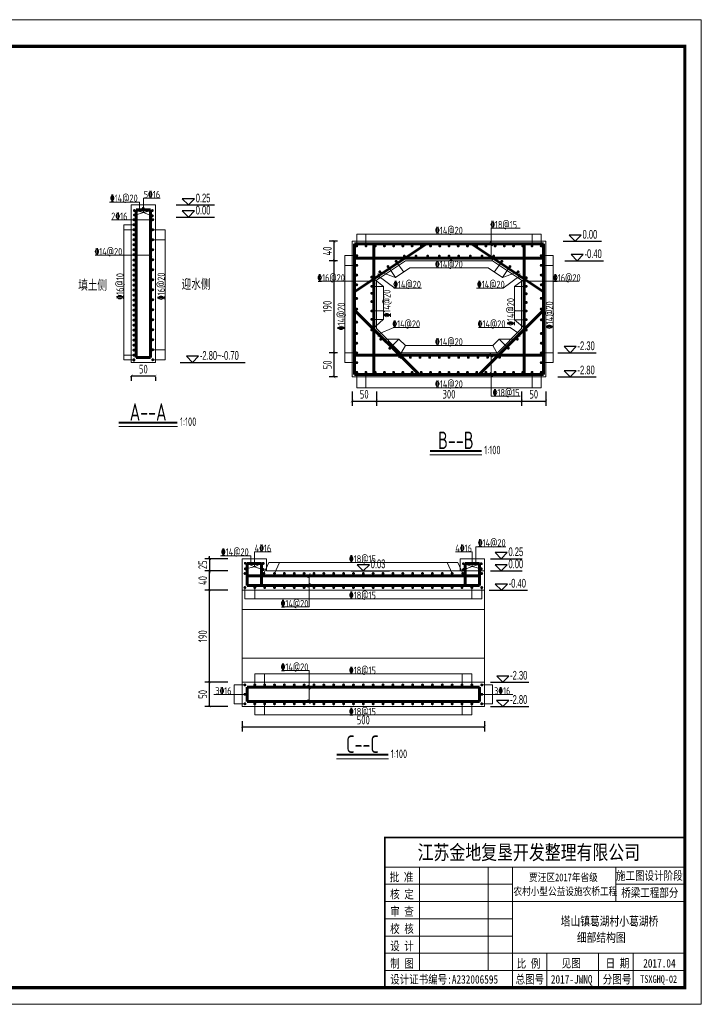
# Model space of a CAD drawing. Header units: inches. Extents: x 97745 to 142261, y 62673 to 100665.
# Tile 132 of 148: x 132234 to 133629, y 92806 to 94838. Entities that reach past the tile are written whole.
import ezdxf
from ezdxf.enums import TextEntityAlignment as Align

# ---------------------------------------------------------------- set-up
doc = ezdxf.new("R2010")
doc.units = ezdxf.units.IN
doc.header["$MEASUREMENT"] = 0
doc.layers.get('0').update_dxf_attribs({"lineweight": 15})
for name, color, linetype, lineweight in [('00、4细实线', 4, 'Continuous', 18), ('BM1', 7, 'Continuous', 15), ('文字', 7, 'Continuous', 20), ('标注', 3, 'Continuous', 18), ('细线', 7, 'Continuous', 25), ('钢筋', 1, 'Continuous', 60)]:
    doc.layers.add(name, color=color, linetype=linetype, lineweight=lineweight)
for name, color, linetype in [('1', 7, 'Continuous'), ('dim', 4, 'Continuous'), ('断面标高标注', 3, 'Continuous')]:
    doc.layers.add(name, color=color, linetype=linetype)
doc.styles.add('02、常用', font='tssdeng1.shx', dxfattribs={"width": 0.75, "bigfont": 'hztxt-01.shx'})
doc.styles.add('03、he-e', font='hztxt_e.shx', dxfattribs={"width": 0.65, "bigfont": 'hztxt.shx'})
doc.styles.add('HZTXT', font='tssdeng.shx', dxfattribs={"width": 0.75, "bigfont": 'hztxt.shx'})
doc.styles.add('三级钢', font='tssdeng.shx', dxfattribs={"width": 0.7, "height": 30, "bigfont": 'hztxt.shx'})
doc.styles.add('图框', font='SIMFANG.TTF', dxfattribs={"width": 0.8, "height": 4})
doc.dimstyles.new('3', dxfattribs={"dimtxt": 25, "dimasz": 12, "dimexe": 10, "dimexo": 30, "dimgap": 5, "dimtad": 1, "dimdec": 0, "dimzin": 0, "dimdsep": 46, "dimtxsty": 'HZTXT', "dimblk": 'ARCHTICK', "dimcen": 0, "dimclrt": 7, "dimazin": 2, "dimtfac": 1, "dimtdec": 0, "dimtix": 1, "dimtmove": 2, "dimatfit": 3, "dimfxl": 250, "dimtolj": 1, "dimtzin": 0, "dimarcsym": 0})

# ---------------------------------------------------------------- blocks, each defined once
blk = doc.blocks.new('_ArchTick')
at = {"color": 0, "linetype": 'ByBlock', "const_width": 0.15}
blk.add_lwpolyline([(-0.5, -0.5), (0.5, 0.5)], dxfattribs=at)
blk = doc.blocks.new('*D1198')
at = {"color": 0, "lineweight": -2}
for p, q in [((132464.2, 94102.7), (132514.2, 94102.7)), ((132464.2, 94100.6), (132464.2, 94092.7)), ((132514.2, 94100.6), (132514.2, 94092.7))]:
    blk.add_line(p, q, dxfattribs=at)
at = {"color": 0, "lineweight": -2, "xscale": 5, "yscale": 5, "zscale": 5, "rotation": 180}
blk.add_blockref('_ArchTick', (132464.2, 94102.7), dxfattribs=at)
at = {"color": 0, "lineweight": -2, "xscale": 5, "yscale": 5, "zscale": 5}
blk.add_blockref('_ArchTick', (132514.2, 94102.7), dxfattribs=at)
at = {"color": 7, "insert": (132489.2, 94116.7), "char_height": 18, "attachment_point": 5, "style": 'HZTXT'}
blk.add_mtext('\\A1;50', dxfattribs=at)
blk = doc.blocks.new('*D1223')
at = {"color": 0, "lineweight": -2}
for p, q in [((132663.4, 93470.4), (132615.9, 93470.4)), ((132625.9, 93420.4), (132625.9, 93470.4)), ((132663.4, 93420.4), (132615.9, 93420.4))]:
    blk.add_line(p, q, dxfattribs=at)
at = {"color": 0, "lineweight": -2, "xscale": 5, "yscale": 5, "zscale": 5}
for p, rotation in [((132625.9, 93470.4), 90), ((132625.9, 93420.4), 270)]:
    blk.add_blockref('_ArchTick', p, dxfattribs=dict(at, rotation=rotation))
at = {"color": 7, "insert": (132611.9, 93445.4), "char_height": 18, "attachment_point": 5, "rotation": 90, "style": 'HZTXT'}
blk.add_mtext('\\A1;50', dxfattribs=at)
blk = doc.blocks.new('*D1224')
at = {"color": 0, "lineweight": -2}
for p, q in [((132663.4, 93660.4), (132615.9, 93660.4)), ((132625.9, 93470.4), (132625.9, 93660.4)), ((132663.4, 93470.4), (132615.9, 93470.4))]:
    blk.add_line(p, q, dxfattribs=at)
at = {"color": 0, "lineweight": -2, "xscale": 5, "yscale": 5, "zscale": 5}
for p, rotation in [((132625.9, 93660.4), 90), ((132625.9, 93470.4), 270)]:
    blk.add_blockref('_ArchTick', p, dxfattribs=dict(at, rotation=rotation))
at = {"color": 7, "insert": (132611.9, 93565.4), "char_height": 18, "attachment_point": 5, "rotation": 90, "style": 'HZTXT'}
blk.add_mtext('\\A1;190', dxfattribs=at)
blk = doc.blocks.new('*D1225')
at = {"color": 0, "lineweight": -2}
for p, q in [((132663.4, 93700.4), (132615.9, 93700.4)), ((132625.9, 93660.4), (132625.9, 93700.4)), ((132663.4, 93660.4), (132615.9, 93660.4))]:
    blk.add_line(p, q, dxfattribs=at)
at = {"color": 0, "lineweight": -2, "xscale": 5, "yscale": 5, "zscale": 5}
for p, rotation in [((132625.9, 93700.4), 90), ((132625.9, 93660.4), 270)]:
    blk.add_blockref('_ArchTick', p, dxfattribs=dict(at, rotation=rotation))
at = {"color": 7, "insert": (132611.9, 93680.4), "char_height": 18, "attachment_point": 5, "rotation": 90, "style": 'HZTXT'}
blk.add_mtext('\\A1;40', dxfattribs=at)
blk = doc.blocks.new('*D1226')
at = {"color": 0, "lineweight": -2}
for p, q in [((132693.4, 93390.4), (132693.4, 93368.5)), ((133193.4, 93390.4), (133193.4, 93368.5)), ((132693.4, 93378.5), (133193.4, 93378.5))]:
    blk.add_line(p, q, dxfattribs=at)
at = {"color": 0, "lineweight": -2, "xscale": 5, "yscale": 5, "zscale": 5, "rotation": 180}
blk.add_blockref('_ArchTick', (132693.4, 93378.5), dxfattribs=at)
at = {"color": 0, "lineweight": -2, "xscale": 5, "yscale": 5, "zscale": 5}
blk.add_blockref('_ArchTick', (133193.4, 93378.5), dxfattribs=at)
at = {"color": 7, "insert": (132943.4, 93392.5), "char_height": 18, "attachment_point": 5, "style": 'HZTXT'}
blk.add_mtext('\\A1;500', dxfattribs=at)
blk = doc.blocks.new('*D1249')
at = {"color": 0, "lineweight": -2}
for p, q in [((132663.4, 93725.4), (132615.9, 93725.4)), ((132625.9, 93725.4), (132625.9, 93730.4)), ((132625.9, 93725.4), (132625.9, 93700.4)), ((132663.4, 93700.4), (132615.9, 93700.4)), ((132625.9, 93700.4), (132625.9, 93695.4))]:
    blk.add_line(p, q, dxfattribs=at)
at = {"color": 0, "lineweight": -2, "xscale": 5, "yscale": 5, "zscale": 5}
for p, rotation in [((132625.9, 93725.4), 270), ((132625.9, 93700.4), 90)]:
    blk.add_blockref('_ArchTick', p, dxfattribs=dict(at, rotation=rotation))
at = {"color": 7, "insert": (132611.9, 93712.9), "char_height": 18, "attachment_point": 5, "rotation": 90, "style": 'HZTXT'}
blk.add_mtext('\\A1;25', dxfattribs=at)
blk = doc.blocks.new('*D1241')
at = {"color": 0, "lineweight": -2}
for p, q in [((132920.2, 94070.6), (132920.2, 94040.9)), ((132970.3, 94070.6), (132970.3, 94040.9)), ((132920.2, 94050.9), (132970.3, 94050.9))]:
    blk.add_line(p, q, dxfattribs=at)
at = {"color": 0, "lineweight": -2, "xscale": 5, "yscale": 5, "zscale": 5, "rotation": 180}
blk.add_blockref('_ArchTick', (132920.2, 94050.9), dxfattribs=at)
at = {"color": 0, "lineweight": -2, "xscale": 5, "yscale": 5, "zscale": 5}
blk.add_blockref('_ArchTick', (132970.3, 94050.9), dxfattribs=at)
at = {"color": 7, "insert": (132945.3, 94064.9), "char_height": 18, "attachment_point": 5, "style": 'HZTXT'}
blk.add_mtext('\\A1;50', dxfattribs=at)
blk = doc.blocks.new('*D1242')
at = {"color": 0, "lineweight": -2}
for p, q in [((132970.3, 94070.6), (132970.3, 94040.9)), ((133270.3, 94070.6), (133270.3, 94040.9)), ((132970.3, 94050.9), (133270.3, 94050.9))]:
    blk.add_line(p, q, dxfattribs=at)
at = {"color": 0, "lineweight": -2, "xscale": 5, "yscale": 5, "zscale": 5, "rotation": 180}
blk.add_blockref('_ArchTick', (132970.3, 94050.9), dxfattribs=at)
at = {"color": 0, "lineweight": -2, "xscale": 5, "yscale": 5, "zscale": 5}
blk.add_blockref('_ArchTick', (133270.3, 94050.9), dxfattribs=at)
at = {"color": 7, "insert": (133120.3, 94064.9), "char_height": 18, "attachment_point": 5, "style": 'HZTXT'}
blk.add_mtext('\\A1;300', dxfattribs=at)
blk = doc.blocks.new('*D1243')
at = {"color": 0, "lineweight": -2}
for p, q in [((133270.3, 94070.6), (133270.3, 94040.9)), ((133320.3, 94070.6), (133320.3, 94040.9)), ((133270.3, 94050.9), (133320.3, 94050.9))]:
    blk.add_line(p, q, dxfattribs=at)
at = {"color": 0, "lineweight": -2, "xscale": 5, "yscale": 5, "zscale": 5, "rotation": 180}
blk.add_blockref('_ArchTick', (133270.3, 94050.9), dxfattribs=at)
at = {"color": 0, "lineweight": -2, "xscale": 5, "yscale": 5, "zscale": 5}
blk.add_blockref('_ArchTick', (133320.3, 94050.9), dxfattribs=at)
at = {"color": 7, "insert": (133295.3, 94064.9), "char_height": 18, "attachment_point": 5, "style": 'HZTXT'}
blk.add_mtext('\\A1;50', dxfattribs=at)
blk = doc.blocks.new('*D1244')
at = {"color": 0, "lineweight": -2}
for p, q in [((132890.3, 94150.6), (132873.1, 94150.6)), ((132883.1, 94100.6), (132883.1, 94150.6)), ((132890.3, 94100.6), (132873.1, 94100.6))]:
    blk.add_line(p, q, dxfattribs=at)
at = {"color": 0, "lineweight": -2, "xscale": 5, "yscale": 5, "zscale": 5}
for p, rotation in [((132883.1, 94150.6), 90), ((132883.1, 94100.6), 270)]:
    blk.add_blockref('_ArchTick', p, dxfattribs=dict(at, rotation=rotation))
at = {"color": 7, "insert": (132869.1, 94125.6), "char_height": 18, "attachment_point": 5, "rotation": 90, "style": 'HZTXT'}
blk.add_mtext('\\A1;50', dxfattribs=at)
blk = doc.blocks.new('*D1245')
at = {"color": 0, "lineweight": -2}
for p, q in [((132890.3, 94340.6), (132873.1, 94340.6)), ((132883.1, 94150.6), (132883.1, 94340.6)), ((132890.3, 94150.6), (132873.1, 94150.6))]:
    blk.add_line(p, q, dxfattribs=at)
at = {"color": 0, "lineweight": -2, "xscale": 5, "yscale": 5, "zscale": 5}
for p, rotation in [((132883.1, 94340.6), 90), ((132883.1, 94150.6), 270)]:
    blk.add_blockref('_ArchTick', p, dxfattribs=dict(at, rotation=rotation))
at = {"color": 7, "insert": (132869.1, 94245.6), "char_height": 18, "attachment_point": 5, "rotation": 90, "style": 'HZTXT'}
blk.add_mtext('\\A1;190', dxfattribs=at)
blk = doc.blocks.new('*D1246')
at = {"color": 0, "lineweight": -2}
for p, q in [((132890.3, 94380.6), (132873.1, 94380.6)), ((132883.1, 94340.6), (132883.1, 94380.6)), ((132890.3, 94340.6), (132873.1, 94340.6))]:
    blk.add_line(p, q, dxfattribs=at)
at = {"color": 0, "lineweight": -2, "xscale": 5, "yscale": 5, "zscale": 5}
for p, rotation in [((132883.1, 94380.6), 90), ((132883.1, 94340.6), 270)]:
    blk.add_blockref('_ArchTick', p, dxfattribs=dict(at, rotation=rotation))
at = {"color": 7, "insert": (132869.1, 94360.6), "char_height": 18, "attachment_point": 5, "rotation": 90, "style": 'HZTXT'}
blk.add_mtext('\\A1;40', dxfattribs=at)

msp = doc.modelspace()

# ---------------------------------------------------------------- linework, layer by layer
at = {"ltscale": 5}
for p, q in [((132560.063, 93998.144), (132438.585, 93998.144)), ((133188.264, 93939.651), (133081.056, 93939.651)), ((132995.461, 93312.492), (132888.253, 93312.492))]:
    msp.add_line(p, q, dxfattribs=at)
at = {"layer": '00、4细实线'}
for p, q in [((132489.48, 94440.184), (132489.48, 94469.477)), ((132489.48, 94469.477), (132524.191, 94469.477)), ((132481.586, 94461.404), (132419.601, 94461.404)), ((132464.171, 94430.558), (132464.171, 94455.558)), ((132464.171, 94455.558), (132514.171, 94455.558)), ((132489.48, 94440.184), (132472.387, 94443.973)), ((132481.586, 94445.558), (132481.586, 94461.404)), ((132489.48, 94440.184), (132505.872, 94443.973)), ((132514.171, 94455.558), (132514.171, 94430.558)), ((132508.671, 94425.059), (132423.122, 94425.059)), ((132464.171, 94430.558), (132464.171, 94130.558)), ((132489.48, 94440.184), (132472.485, 94434.819)), ((132489.48, 94440.184), (132505.872, 94433.192)), ((132514.171, 94430.558), (132514.171, 94130.558)), ((132469.67, 94414.737), (132449.171, 94414.737)), ((132469.67, 94404.416), (132449.171, 94404.416)), ((132508.671, 94404.416), (132534.171, 94404.416)), ((133207.605, 94345.559), (133207.605, 94407.885)), ((133207.605, 94407.885), (133267.47, 94407.885)), ((132508.671, 94383.773), (132534.171, 94383.773)), ((132929.817, 94371.058), (132929.817, 94395.558)), ((132948.867, 94371.058), (132948.867, 94395.558)), ((133291.766, 94371.058), (133291.766, 94395.558)), ((133310.816, 94371.058), (133310.816, 94395.558)), ((133205.152, 94379.807), (133210.059, 94371.309)), ((132504.171, 94352.104), (132389.994, 94352.104)), ((132501.718, 94356.353), (132506.625, 94347.854)), ((132929.817, 94350.987), (132905.317, 94350.987)), ((133205.152, 94349.808), (133210.059, 94341.31)), ((133310.816, 94350.987), (133335.317, 94350.987)), ((132929.817, 94330.915), (132905.317, 94330.915)), ((132970.317, 94300.558), (133030.317, 94340.558)), ((132994.418, 94328.346), (133010.024, 94305.998)), ((133011.219, 94339.202), (133026.825, 94316.854)), ((133270.317, 94300.558), (133210.317, 94340.558)), ((133229.414, 94339.202), (133213.809, 94316.854)), ((133246.215, 94328.346), (133230.609, 94305.998)), ((133310.816, 94330.915), (133335.317, 94330.915)), ((132922.864, 94302.31), (132927.771, 94293.811)), ((132960.816, 94306.633), (132985.317, 94287.604)), ((132962.863, 94302.31), (132967.77, 94293.811)), ((132974.219, 94304.304), (132974.219, 94314.034)), ((132974.219, 94309.169), (133008.333, 94284.074)), ((132977.617, 94317.49), (133010.024, 94305.998)), ((133263.016, 94317.49), (133230.609, 94305.998)), ((133266.415, 94309.169), (133232.301, 94284.074)), ((133279.817, 94305.214), (133255.317, 94287.604)), ((133266.415, 94304.304), (133266.415, 94314.034)), ((133272.864, 94302.31), (133277.771, 94293.811)), ((133312.863, 94302.31), (133317.77, 94293.811)), ((132965.316, 94298.061), (132851.452, 94298.061)), ((132960.816, 94287.604), (132985.317, 94287.604)), ((133008.333, 94284.074), (133063.546, 94284.074)), ((133232.301, 94284.074), (133177.088, 94284.074)), ((133279.817, 94287.604), (133255.317, 94287.604)), ((133275.317, 94298.061), (133389.181, 94298.061)), ((132960.816, 94236.786), (132985.317, 94236.786)), ((132985.317, 94219.961), (132960.816, 94197.632)), ((133279.817, 94236.786), (133255.317, 94236.786)), ((132960.816, 94219.472), (132985.317, 94219.472)), ((133020.525, 94150.558), (132970.317, 94200.767)), ((132974.323, 94188.847), (133006.581, 94202.361)), ((133006.581, 94202.361), (133059.125, 94202.361)), ((133246.476, 94202.361), (133181.377, 94202.361)), ((133220.316, 94150.558), (133270.317, 94200.559)), ((133266.518, 94188.847), (133246.476, 94202.361)), ((133279.817, 94218.756), (133255.317, 94218.756)), ((132974.323, 94193.712), (132974.323, 94183.981)), ((133266.518, 94193.712), (133266.518, 94183.981)), ((132998.026, 94159.754), (133017.052, 94178.78)), ((133224.82, 94141.058), (133210.567, 94165.558)), ((133242.815, 94159.754), (133223.789, 94178.78)), ((132469.67, 94145.674), (132449.171, 94145.674)), ((132508.671, 94156.701), (132534.171, 94156.701)), ((132929.817, 94150.202), (132905.317, 94150.202)), ((133205.152, 94149.807), (133210.059, 94141.309)), ((133207.605, 94145.558), (133207.605, 94061.041)), ((133310.816, 94150.202), (133335.317, 94150.202)), ((132469.67, 94136.058), (132449.171, 94136.058)), ((132464.171, 94130.558), (132514.171, 94130.558)), ((132508.671, 94136.058), (132534.171, 94136.058)), ((132929.817, 94130.13), (132905.317, 94130.13)), ((133310.816, 94130.13), (133335.317, 94130.13)), ((132929.817, 94110.059), (132929.817, 94078.452)), ((132948.867, 94110.059), (132948.867, 94078.452)), ((133205.152, 94109.808), (133210.059, 94101.31)), ((133291.766, 94110.059), (133291.766, 94078.452)), ((133310.816, 94110.059), (133310.816, 94078.452)), ((133207.605, 94061.041), (133267.47, 94061.041)), ((132718.743, 93708.317), (132718.743, 93739.297)), ((132718.743, 93739.297), (132753.454, 93739.297)), ((133168.125, 93739.297), (133133.414, 93739.297)), ((133168.125, 93709.425), (133168.125, 93739.297)), ((133176.019, 93715.378), (133176.019, 93750.121)), ((133176.019, 93750.121), (133238.004, 93750.121)), ((132710.849, 93731.224), (132648.864, 93731.224)), ((132693.434, 93700.378), (132693.434, 93725.378)), ((132693.434, 93725.378), (132743.434, 93725.378)), ((132718.743, 93708.317), (132699.862, 93717.198)), ((132710.849, 93715.378), (132710.849, 93731.224)), ((132718.743, 93708.317), (132735.135, 93717.198)), ((132737.935, 93694.879), (132748.323, 93717.878)), ((132743.434, 93725.378), (132743.434, 93700.378)), ((132748.323, 93717.878), (133138.545, 93717.878)), ((132760.059, 93694.879), (132770.448, 93717.878)), ((133126.81, 93694.879), (133116.421, 93717.878)), ((133148.934, 93694.879), (133138.545, 93717.878)), ((133193.434, 93725.378), (133143.434, 93725.378)), ((133143.434, 93725.378), (133143.434, 93700.378)), ((133168.125, 93709.425), (133151.733, 93715.127)), ((133168.125, 93709.425), (133187.006, 93715.127)), ((133193.434, 93700.378), (133193.434, 93725.378)), ((132693.434, 93700.378), (132693.434, 93470.378)), ((132718.743, 93708.317), (132699.96, 93704.639)), ((132718.743, 93708.317), (132735.135, 93703.012)), ((132833.728, 93694.628), (132828.821, 93686.13)), ((133168.125, 93709.425), (133151.733, 93703.012)), ((133168.125, 93709.425), (133186.908, 93704.639)), ((132833.728, 93674.627), (132828.821, 93666.129)), ((132831.274, 93690.379), (132831.274, 93625.741)), ((132698.934, 93665.878), (132698.934, 93642.878)), ((132719.309, 93665.878), (132719.309, 93642.878)), ((133167.56, 93665.878), (133167.56, 93642.878)), ((133187.935, 93665.878), (133187.935, 93642.878)), ((133193.434, 93660.378), (133193.434, 93470.378)), ((133187.935, 93642.878), (132698.934, 93642.878)), ((132831.274, 93625.741), (132775.161, 93625.741)), ((132831.274, 93494.662), (132775.161, 93494.662)), ((132831.274, 93430.378), (132831.274, 93494.662)), ((132719.309, 93464.879), (132719.309, 93487.878)), ((132739.684, 93464.879), (132739.684, 93487.878)), ((133147.185, 93464.879), (133147.185, 93487.878)), ((133167.56, 93464.879), (133167.56, 93487.878)), ((132698.934, 93464.879), (132676.67, 93464.879)), ((132676.67, 93464.879), (132676.67, 93425.878)), ((132833.728, 93456.13), (132828.821, 93464.628)), ((133187.935, 93464.879), (133210.199, 93464.879)), ((133210.199, 93464.879), (133210.199, 93425.878)), ((132676.67, 93445.378), (132634.526, 93445.378)), ((132698.934, 93445.378), (132676.67, 93445.378)), ((132833.728, 93426.129), (132828.821, 93434.627)), ((133187.935, 93445.378), (133210.199, 93445.378)), ((133210.199, 93445.378), (133252.342, 93445.378)), ((132698.934, 93425.878), (132676.67, 93425.878)), ((132719.309, 93425.878), (132719.309, 93402.878)), ((132739.684, 93425.878), (132739.684, 93402.878)), ((133147.185, 93425.878), (133147.185, 93402.878)), ((133167.56, 93425.878), (133167.56, 93402.878)), ((133187.935, 93425.878), (133210.199, 93425.878))]:
    msp.add_line(p, q, dxfattribs=at)
for points in [[(132449.171, 94136.058), (132449.171, 94414.737)], [(132534.171, 94404.416), (132534.171, 94136.058)], [(132929.817, 94395.558), (133310.816, 94395.558)], [(132905.317, 94130.13), (132905.317, 94350.987)], [(133335.317, 94350.987), (133335.317, 94130.13)], [(133010.024, 94305.998), (133039.365, 94325.558), (133201.268, 94325.558)], [(133030.317, 94340.558), (133210.317, 94340.558)], [(133230.609, 94305.998), (133201.268, 94325.558), (133039.365, 94325.558)], [(132970.317, 94200.767), (132970.317, 94300.558)], [(132985.317, 94219.961), (132985.317, 94287.604)], [(133255.317, 94287.604), (133255.317, 94218.756), (133280.025, 94197.632)], [(133270.317, 94300.558), (133270.317, 94200.559)], [(133210.567, 94165.558), (133030.274, 94165.558), (133017.052, 94178.78), (132979.473, 94178.451)], [(133016.021, 94141.058), (133030.274, 94165.558), (133210.567, 94165.558), (133223.789, 94178.78), (133261.368, 94178.451)], [(133220.316, 94150.558), (133020.525, 94150.558)], [(133310.816, 94078.452), (132929.817, 94078.452)], [(132743.434, 93700.378), (133193.434, 93700.378), (133193.434, 93700.378), (133193.434, 93700.378), (133193.434, 93700.378), (133193.434, 93660.378), (132693.434, 93660.378)], [(133193.434, 93620.378), (132693.434, 93620.378)], [(133193.434, 93520.378), (132693.434, 93520.378)], [(133167.56, 93487.878), (132719.309, 93487.878)], [(132719.309, 93402.878), (133167.56, 93402.878)]]:
    msp.add_lwpolyline(points, dxfattribs=at)
for points in [[(132920.317, 94380.558), (133320.317, 94380.558), (133320.317, 94100.558), (132920.317, 94100.558)], [(132693.434, 93420.378), (133193.434, 93420.378), (133193.434, 93470.378), (132693.434, 93470.378)]]:
    msp.add_lwpolyline(points, close=True, dxfattribs=at)
at = {"layer": 'BM1', "color": 0, "linetype": 'Continuous'}
for p, q in [((132987.939, 93150.033), (133607.296, 93150.033)), ((132987.939, 93150.033), (132987.939, 92839.846)), ((132987.939, 92839.846), (132987.939, 93150.033)), ((132987.939, 93089.013), (133607.296, 93089.013)), ((133059.13, 92875.442), (133059.13, 93089.013)), ((133201.511, 93089.013), (133201.511, 92875.442)), ((133251.344, 93089.013), (133251.344, 92839.846)), ((133464.915, 93017.822), (133464.915, 93089.013)), ((132987.939, 93053.418), (133251.344, 93053.418)), ((133464.915, 93053.418), (133607.296, 93053.418)), ((132987.939, 93017.822), (133607.296, 93017.822)), ((132987.939, 92982.227), (133251.344, 92982.227)), ((132987.939, 92946.632), (133251.344, 92946.632)), ((132987.939, 92911.037), (133607.296, 92911.037)), ((133322.534, 92911.037), (133322.534, 92839.846)), ((133429.32, 92911.037), (133429.32, 92839.846)), ((133500.51, 92911.037), (133500.51, 92875.442)), ((133500.51, 92839.846), (133500.51, 92911.037)), ((132987.939, 92875.442), (133607.296, 92875.442))]:
    msp.add_line(p, q, dxfattribs=at)
at = {"layer": 'BM1', "const_width": 0.677}
msp.add_lwpolyline([(130768.096, 94837.664), (133641.15, 94837.664), (133641.15, 92805.992), (130768.096, 92805.992), (130768.096, 94837.664)], dxfattribs=at)
at = {"layer": 'BM1'}
msp.add_lwpolyline([(130768.096, 94837.664), (133641.15, 94837.664), (133641.15, 92805.992), (130768.096, 92805.992)], close=True, dxfattribs=at)
at = {"layer": 'BM1', "color": 0, "linetype": 'Continuous', "const_width": 6.771}
msp.add_lwpolyline([(130881.752, 92839.846), (130881.752, 94783.288), (133607.296, 94783.288), (133607.296, 92839.846)], close=True, dxfattribs=at)
at = {"layer": 'BM1', "color": 0, "linetype": 'Continuous', "const_width": 3.56}
msp.add_lwpolyline([(133607.296, 93150.033), (132987.939, 93150.033), (132987.939, 92839.846)], dxfattribs=at)
at = {"layer": 'dim'}
for p, q in [((132556.989, 94455.558), (132636.17, 94455.558)), ((132556.989, 94430.558), (132636.17, 94430.558))]:
    msp.add_line(p, q, dxfattribs=at)
for points in [[(132569.591, 94468.156), (132582.189, 94455.558), (132594.788, 94468.156)], [(132569.591, 94443.156), (132582.189, 94430.558), (132594.788, 94443.156)]]:
    msp.add_lwpolyline(points, close=True, dxfattribs=at)
at = {"layer": '断面标高标注'}
for p, q in [((133355.737, 94380.558), (133434.918, 94380.558)), ((133359.819, 94340.558), (133439, 94340.558)), ((133345.306, 94150.558), (133424.487, 94150.558)), ((132565.567, 94130.558), (132699.567, 94130.558)), ((133345.306, 94100.558), (133424.487, 94100.558)), ((133205.782, 93725.378), (133271.084, 93725.378)), ((132918.234, 93700.378), (132997.415, 93700.378)), ((133205.782, 93700.378), (133271.084, 93700.378)), ((133203.197, 93660.378), (133282.377, 93660.378)), ((133206.188, 93470.378), (133285.369, 93470.378)), ((133206.098, 93420.378), (133285.279, 93420.378))]:
    msp.add_line(p, q, dxfattribs=at)
for points in [[(133368.339, 94393.156), (133380.937, 94380.558), (133393.536, 94393.156)], [(133372.421, 94353.156), (133385.019, 94340.558), (133397.617, 94353.156)], [(133357.908, 94163.156), (133370.506, 94150.558), (133383.104, 94163.156)], [(132578.169, 94143.156), (132590.767, 94130.558), (132603.366, 94143.156)], [(133357.908, 94113.156), (133370.506, 94100.558), (133383.104, 94113.156)], [(133215.369, 93737.976), (133227.968, 93725.378), (133240.566, 93737.976)], [(132930.836, 93712.976), (132943.434, 93700.378), (132956.032, 93712.976)], [(133215.369, 93712.976), (133227.968, 93700.378), (133240.566, 93712.976)], [(133215.798, 93672.976), (133228.397, 93660.378), (133240.995, 93672.976)], [(133218.79, 93482.976), (133231.388, 93470.378), (133243.986, 93482.976)], [(133218.7, 93432.976), (133231.298, 93420.378), (133243.896, 93432.976)]]:
    msp.add_lwpolyline(points, close=True, dxfattribs=at)
at = {"layer": '细线', "ltscale": 5, "const_width": 4}
for points in [[(132438.585, 94006.402), (132559.655, 94006.402)], [(133081.056, 93947.909), (133187.856, 93947.909)], [(132888.253, 93320.75), (132995.053, 93320.75)]]:
    msp.add_lwpolyline(points, dxfattribs=at)
at = {"layer": '钢筋'}
for p, q in [((132474.17, 94445.558), (132504.171, 94445.558)), ((132474.17, 94384.268), (132474.17, 94445.558)), ((132504.171, 94445.558), (132504.171, 94384.268)), ((132474.17, 94140.558), (132474.17, 94420.559)), ((132504.171, 94420.559), (132504.171, 94140.558)), ((132925.317, 94375.558), (133315.316, 94375.558)), ((132925.317, 94105.559), (132925.317, 94375.558)), ((132925.317, 94276.568), (133073.803, 94375.558)), ((132965.316, 94105.559), (132965.316, 94375.558)), ((133315.317, 94276.568), (133166.831, 94375.558)), ((133275.317, 94375.558), (133275.317, 94105.559)), ((133315.316, 94375.558), (133315.316, 94105.559)), ((132925.317, 94345.559), (133315.316, 94345.559)), ((133058.454, 94105.558), (132925.421, 94238.592)), ((133182.387, 94105.558), (133315.421, 94238.592)), ((132504.171, 94140.558), (132474.17, 94140.558)), ((133315.316, 94145.558), (132925.317, 94145.558)), ((133315.316, 94105.559), (132925.317, 94105.559)), ((132703.434, 93715.378), (132733.435, 93715.378)), ((132703.434, 93670.378), (132703.434, 93715.378)), ((132733.435, 93715.378), (132733.435, 93670.378)), ((133183.435, 93715.378), (133153.433, 93715.378)), ((133153.433, 93715.378), (133153.433, 93670.378)), ((133183.435, 93670.378), (133183.435, 93715.378)), ((132703.434, 93690.379), (133183.435, 93690.379)), ((132703.434, 93670.378), (132703.434, 93690.379)), ((133183.435, 93690.379), (133183.435, 93670.378)), ((133183.435, 93670.378), (132703.434, 93670.378)), ((133183.435, 93460.379), (132703.434, 93460.379)), ((132703.434, 93460.379), (132703.434, 93430.378)), ((133183.435, 93430.378), (133183.435, 93460.379)), ((132703.434, 93430.378), (133183.435, 93430.378))]:
    msp.add_line(p, q, dxfattribs=at)
at = {"layer": '钢筋', "const_width": 3}
for points in [[(132469.2, 94443.973, 1), (132472.2, 94443.973, 1)], [(132487.543, 94448.595, 1), (132490.543, 94448.595, 1)], [(132506.168, 94443.973, 1), (132509.168, 94443.973, 1)], [(132468.17, 94425.059, 1), (132471.17, 94425.059, 1)], [(132469.298, 94434.819, 1), (132472.298, 94434.819, 1)], [(132506.444, 94433.192, 1), (132509.444, 94433.192, 1)], [(132507.171, 94425.059, 1), (132510.171, 94425.059, 1)], [(132468.17, 94414.737, 1), (132471.17, 94414.737, 1)], [(132468.17, 94404.416, 1), (132471.17, 94404.416, 1)], [(132507.171, 94404.416, 1), (132510.171, 94404.416, 1)], [(132468.17, 94394.094, 1), (132471.17, 94394.094, 1)], [(132468.17, 94383.773, 1), (132471.17, 94383.773, 1)], [(132507.171, 94383.773, 1), (132510.171, 94383.773, 1)], [(132468.17, 94373.452, 1), (132471.17, 94373.452, 1)], [(132468.17, 94373.452, 1), (132471.17, 94373.452, 1)], [(132468.17, 94363.13, 1), (132471.17, 94363.13, 1)], [(132507.171, 94363.13, 1), (132510.171, 94363.13, 1)], [(132928.317, 94371.058, 1), (132931.317, 94371.058, 1)], [(132947.367, 94371.058, 1), (132950.367, 94371.058, 1)], [(132966.417, 94371.058, 1), (132969.417, 94371.058, 1)], [(132985.467, 94371.058, 1), (132988.467, 94371.058, 1)], [(133004.517, 94371.058, 1), (133007.517, 94371.058, 1)], [(133023.567, 94371.058, 1), (133026.567, 94371.058, 1)], [(133042.617, 94371.058, 1), (133045.617, 94371.058, 1)], [(133061.667, 94371.058, 1), (133064.667, 94371.058, 1)], [(133080.717, 94371.058, 1), (133083.717, 94371.058, 1)], [(133099.767, 94371.058, 1), (133102.767, 94371.058, 1)], [(133118.817, 94371.058, 1), (133121.817, 94371.058, 1)], [(133137.867, 94371.058, 1), (133140.867, 94371.058, 1)], [(133156.917, 94371.058, 1), (133159.917, 94371.058, 1)], [(133175.967, 94371.058, 1), (133178.967, 94371.058, 1)], [(133195.017, 94371.058, 1), (133198.017, 94371.058, 1)], [(133214.066, 94371.058, 1), (133217.066, 94371.058, 1)], [(133233.116, 94371.058, 1), (133236.116, 94371.058, 1)], [(133252.166, 94371.058, 1), (133255.166, 94371.058, 1)], [(133271.216, 94371.058, 1), (133274.216, 94371.058, 1)], [(133290.266, 94371.058, 1), (133293.266, 94371.058, 1)], [(133309.316, 94371.058, 1), (133312.316, 94371.058, 1)], [(132468.17, 94352.809, 1), (132471.17, 94352.809, 1)], [(132468.17, 94352.809, 1), (132471.17, 94352.809, 1)], [(132468.17, 94341.782, 1), (132471.17, 94341.782, 1)], [(132507.171, 94342.487, 1), (132510.171, 94342.487, 1)], [(132928.317, 94350.987, 1), (132931.317, 94350.987, 1)], [(133009.719, 94339.202, 1), (133012.719, 94339.202, 1)], [(133026.52, 94350.059, 1), (133029.52, 94350.059, 1)], [(133050.64, 94350.059, 1), (133053.64, 94350.059, 1)], [(133074.759, 94350.059, 1), (133077.759, 94350.059, 1)], [(133098.879, 94350.059, 1), (133101.879, 94350.059, 1)], [(133118.817, 94350.059, 1), (133121.817, 94350.059, 1)], [(133138.754, 94350.059, 1), (133141.754, 94350.059, 1)], [(133162.874, 94350.059, 1), (133165.874, 94350.059, 1)], [(133186.994, 94350.059, 1), (133189.994, 94350.059, 1)], [(133214.114, 94350.059, -1), (133211.114, 94350.059, -1)], [(133230.914, 94339.202, -1), (133227.914, 94339.202, -1)], [(133309.316, 94350.987, 1), (133312.316, 94350.987, 1)], [(132468.17, 94331.461, 1), (132471.17, 94331.461, 1)], [(132468.17, 94321.139, 1), (132471.17, 94321.139, 1)], [(132507.171, 94321.844, 1), (132510.171, 94321.844, 1)], [(132928.317, 94330.915, 1), (132931.317, 94330.915, 1)], [(132992.918, 94328.346, 1), (132995.918, 94328.346, 1)], [(133247.715, 94328.346, -1), (133244.715, 94328.346, -1)], [(133309.316, 94330.915, 1), (133312.316, 94330.915, 1)], [(132468.17, 94310.818, 1), (132471.17, 94310.818, 1)], [(132468.17, 94300.496, 1), (132471.17, 94300.496, 1)], [(132468.17, 94300.496, 1), (132471.17, 94300.496, 1)], [(132507.171, 94301.201, 1), (132510.171, 94301.201, 1)], [(132928.317, 94310.844, 1), (132931.317, 94310.844, 1)], [(132959.316, 94306.633, 1), (132962.316, 94306.633, 1)], [(132976.117, 94317.49, 1), (132979.117, 94317.49, 1)], [(133264.516, 94317.49, -1), (133261.516, 94317.49, -1)], [(133278.317, 94305.214, 1), (133281.317, 94305.214, 1)], [(133309.316, 94310.844, 1), (133312.316, 94310.844, 1)], [(132468.17, 94290.175, 1), (132471.17, 94290.175, 1)], [(132468.17, 94279.854, 1), (132471.17, 94279.854, 1)], [(132468.17, 94279.854, 1), (132471.17, 94279.854, 1)], [(132507.171, 94280.558, 1), (132510.171, 94280.558, 1)], [(132928.317, 94290.772, 1), (132931.317, 94290.772, 1)], [(132959.316, 94287.604, 1), (132962.316, 94287.604, 1)], [(133278.317, 94287.604, 1), (133281.317, 94287.604, 1)], [(133309.316, 94290.772, 1), (133312.316, 94290.772, 1)], [(132468.17, 94269.532, 1), (132471.17, 94269.532, 1)], [(132468.17, 94259.211, 1), (132471.17, 94259.211, 1)], [(132507.171, 94259.915, 1), (132510.171, 94259.915, 1)], [(132928.317, 94262.604, 1), (132931.317, 94262.604, 1)], [(132959.316, 94273.282, 1), (132962.316, 94273.282, 1)], [(133278.317, 94272.327, 1), (133281.317, 94272.327, 1)], [(133309.316, 94262.915, 1), (133312.316, 94262.915, 1)], [(132468.17, 94248.889, 1), (132471.17, 94248.889, 1)], [(132468.17, 94238.568, 1), (132471.17, 94238.568, 1)], [(132507.171, 94239.273, 1), (132510.171, 94239.273, 1)], [(132928.317, 94240.701, 1), (132931.317, 94240.701, 1)], [(132959.316, 94256.16, 1), (132962.316, 94256.16, 1)], [(133278.317, 94254.279, 1), (133281.317, 94254.279, 1)], [(133309.316, 94240.701, 1), (133312.316, 94240.701, 1)], [(132468.17, 94228.246, 1), (132471.17, 94228.246, 1)], [(132468.17, 94228.246, 1), (132471.17, 94228.246, 1)], [(132468.17, 94217.925, 1), (132471.17, 94217.925, 1)], [(132507.171, 94218.63, 1), (132510.171, 94218.63, 1)], [(132959.316, 94236.786, 1), (132962.316, 94236.786, 1)], [(132959.316, 94219.472, 1), (132962.316, 94219.472, 1)], [(133278.317, 94236.786, 1), (133281.317, 94236.786, 1)], [(133278.317, 94218.756, 1), (133281.317, 94218.756, 1)], [(133309.316, 94218.537, 1), (133312.316, 94218.537, 1)], [(132468.17, 94207.603, 1), (132471.17, 94207.603, 1)], [(132468.17, 94207.603, 1), (132471.17, 94207.603, 1)], [(132468.17, 94197.282, 1), (132471.17, 94197.282, 1)], [(132507.171, 94197.987, 1), (132510.171, 94197.987, 1)], [(132928.317, 94213.701, 1), (132931.317, 94213.701, 1)], [(132959.316, 94197.632, 1), (132962.316, 94197.632, 1)], [(133278.317, 94197.374, 1), (133281.317, 94197.374, 1)], [(132468.17, 94186.96, 1), (132471.17, 94186.96, 1)], [(132468.17, 94176.639, 1), (132471.17, 94176.639, 1)], [(132507.171, 94177.344, 1), (132510.171, 94177.344, 1)], [(132928.317, 94190.344, 1), (132931.317, 94190.344, 1)], [(132977.973, 94178.451, 1), (132980.973, 94178.451, 1)], [(133262.868, 94178.451, -1), (133259.868, 94178.451, -1)], [(133309.316, 94190.344, 1), (133312.316, 94190.344, 1)], [(132468.17, 94166.317, 1), (132471.17, 94166.317, 1)], [(132468.17, 94155.996, 1), (132471.17, 94155.996, 1)], [(132468.17, 94155.996, 1), (132471.17, 94155.996, 1)], [(132507.171, 94156.701, 1), (132510.171, 94156.701, 1)], [(132928.317, 94170.273, 1), (132931.317, 94170.273, 1)], [(132996.526, 94159.754, 1), (132999.526, 94159.754, 1)], [(133244.315, 94159.754, -1), (133241.315, 94159.754, -1)], [(133309.316, 94170.273, 1), (133312.316, 94170.273, 1)], [(132468.17, 94145.674, 1), (132471.17, 94145.674, 1)], [(132468.17, 94136.058, 1), (132471.17, 94136.058, 1)], [(132507.171, 94136.058, 1), (132510.171, 94136.058, 1)], [(132928.317, 94150.202, 1), (132931.317, 94150.202, 1)], [(133019.129, 94141.058, 1), (133022.129, 94141.058, 1)], [(133039.066, 94141.058, 1), (133042.066, 94141.058, 1)], [(133059.004, 94141.058, 1), (133062.004, 94141.058, 1)], [(133078.942, 94141.058, 1), (133081.942, 94141.058, 1)], [(133098.879, 94141.058, 1), (133101.879, 94141.058, 1)], [(133118.817, 94141.058, 1), (133121.817, 94141.058, 1)], [(133138.754, 94141.058, 1), (133141.754, 94141.058, 1)], [(133158.692, 94141.058, 1), (133161.692, 94141.058, 1)], [(133178.629, 94141.058, 1), (133181.629, 94141.058, 1)], [(133198.567, 94141.058, 1), (133201.567, 94141.058, 1)], [(133226.32, 94141.058, -1), (133223.32, 94141.058, -1)], [(133309.316, 94150.202, 1), (133312.316, 94150.202, 1)], [(132468.17, 94135.353, 1), (132471.17, 94135.353, 1)], [(132468.17, 94135.353, 1), (132471.17, 94135.353, 1)], [(132928.317, 94130.13, 1), (132931.317, 94130.13, 1)], [(133309.316, 94130.13, 1), (133312.316, 94130.13, 1)], [(132928.317, 94110.059, 1), (132931.317, 94110.059, 1)], [(132947.367, 94110.059, 1), (132950.367, 94110.059, 1)], [(132966.417, 94110.059, 1), (132969.417, 94110.059, 1)], [(132985.467, 94110.059, 1), (132988.467, 94110.059, 1)], [(133004.517, 94110.059, 1), (133007.517, 94110.059, 1)], [(133023.567, 94110.059, 1), (133026.567, 94110.059, 1)], [(133042.617, 94110.059, 1), (133045.617, 94110.059, 1)], [(133061.667, 94110.059, 1), (133064.667, 94110.059, 1)], [(133080.717, 94110.059, 1), (133083.717, 94110.059, 1)], [(133099.767, 94110.059, 1), (133102.767, 94110.059, 1)], [(133118.817, 94110.059, 1), (133121.817, 94110.059, 1)], [(133137.867, 94110.059, 1), (133140.867, 94110.059, 1)], [(133156.917, 94110.059, 1), (133159.917, 94110.059, 1)], [(133175.967, 94110.059, 1), (133178.967, 94110.059, 1)], [(133195.017, 94110.059, 1), (133198.017, 94110.059, 1)], [(133214.066, 94110.059, 1), (133217.066, 94110.059, 1)], [(133233.116, 94110.059, 1), (133236.116, 94110.059, 1)], [(133252.166, 94110.059, 1), (133255.166, 94110.059, 1)], [(133271.216, 94110.059, 1), (133274.216, 94110.059, 1)], [(133290.266, 94110.059, 1), (133293.266, 94110.059, 1)], [(133309.316, 94110.059, 1), (133312.316, 94110.059, 1)], [(132698.362, 93715.98, 1), (132701.362, 93715.98, 1)], [(132735.229, 93715.71, 1), (132738.229, 93715.71, 1)], [(133151.639, 93715.127, -1), (133148.639, 93715.127, -1)], [(133188.506, 93715.127, -1), (133185.506, 93715.127, -1)], [(132697.434, 93694.879, 1), (132700.434, 93694.879, 1)], [(132698.46, 93704.639, 1), (132701.46, 93704.639, 1)], [(132735.229, 93703.012, 1), (132738.229, 93703.012, 1)], [(132736.435, 93694.879, 1), (132739.435, 93694.879, 1)], [(132736.435, 93694.879, 1), (132739.435, 93694.879, 1)], [(132758.559, 93694.879, -1), (132761.559, 93694.879, -1)], [(132778.934, 93694.879, -1), (132781.934, 93694.879, -1)], [(132799.309, 93694.879, -1), (132802.309, 93694.879, -1)], [(132819.684, 93694.879, -1), (132822.684, 93694.879, -1)], [(132840.059, 93694.879, -1), (132843.059, 93694.879, -1)], [(132860.434, 93694.879, -1), (132863.434, 93694.879, -1)], [(132880.809, 93694.879, -1), (132883.809, 93694.879, -1)], [(132901.184, 93694.879, -1), (132904.184, 93694.879, -1)], [(132921.559, 93694.879, -1), (132924.559, 93694.879, -1)], [(132941.934, 93694.879, -1), (132944.934, 93694.879, -1)], [(132962.309, 93694.879, -1), (132965.309, 93694.879, -1)], [(132982.684, 93694.879, -1), (132985.684, 93694.879, -1)], [(133003.059, 93694.879, -1), (133006.059, 93694.879, -1)], [(133023.434, 93694.879, -1), (133026.434, 93694.879, -1)], [(133043.809, 93694.879, -1), (133046.809, 93694.879, -1)], [(133064.184, 93694.879, -1), (133067.184, 93694.879, -1)], [(133084.559, 93694.879, -1), (133087.559, 93694.879, -1)], [(133104.934, 93694.879, -1), (133107.934, 93694.879, -1)], [(133125.31, 93694.879, -1), (133128.31, 93694.879, -1)], [(133147.434, 93694.879, 1), (133150.434, 93694.879, 1)], [(133147.434, 93694.879, 1), (133150.434, 93694.879, 1)], [(133151.639, 93703.012, -1), (133148.639, 93703.012, -1)], [(133188.408, 93704.639, -1), (133185.408, 93704.639, -1)], [(133186.435, 93694.879, 1), (133189.435, 93694.879, 1)], [(132697.434, 93665.878, 1), (132700.434, 93665.878, 1)], [(132717.809, 93665.878, 1), (132720.809, 93665.878, 1)], [(132738.184, 93665.878, 1), (132741.184, 93665.878, 1)], [(132758.559, 93665.878, 1), (132761.559, 93665.878, 1)], [(132778.934, 93665.878, 1), (132781.934, 93665.878, 1)], [(132799.309, 93665.878, 1), (132802.309, 93665.878, 1)], [(132819.684, 93665.878, 1), (132822.684, 93665.878, 1)], [(132840.059, 93665.878, 1), (132843.059, 93665.878, 1)], [(132860.434, 93665.878, 1), (132863.434, 93665.878, 1)], [(132880.809, 93665.878, 1), (132883.809, 93665.878, 1)], [(132901.184, 93665.878, 1), (132904.184, 93665.878, 1)], [(132921.559, 93665.878, 1), (132924.559, 93665.878, 1)], [(132941.934, 93665.878, 1), (132944.934, 93665.878, 1)], [(132962.309, 93665.878, 1), (132965.309, 93665.878, 1)], [(132982.684, 93665.878, 1), (132985.684, 93665.878, 1)], [(133003.059, 93665.878, 1), (133006.059, 93665.878, 1)], [(133023.434, 93665.878, 1), (133026.434, 93665.878, 1)], [(133043.809, 93665.878, 1), (133046.809, 93665.878, 1)], [(133064.184, 93665.878, 1), (133067.184, 93665.878, 1)], [(133084.559, 93665.878, 1), (133087.559, 93665.878, 1)], [(133104.934, 93665.878, 1), (133107.934, 93665.878, 1)], [(133125.31, 93665.878, 1), (133128.31, 93665.878, 1)], [(133145.685, 93665.878, 1), (133148.685, 93665.878, 1)], [(133166.06, 93665.878, 1), (133169.06, 93665.878, 1)], [(133186.435, 93665.878, 1), (133189.435, 93665.878, 1)], [(132697.434, 93464.879, 1), (132700.434, 93464.879, 1)], [(132717.809, 93464.879, 1), (132720.809, 93464.879, 1)], [(132738.184, 93464.879, 1), (132741.184, 93464.879, 1)], [(132758.559, 93464.879, 1), (132761.559, 93464.879, 1)], [(132778.934, 93464.879, 1), (132781.934, 93464.879, 1)], [(132799.309, 93464.879, 1), (132802.309, 93464.879, 1)], [(132819.684, 93464.879, 1), (132822.684, 93464.879, 1)], [(132840.059, 93464.879, 1), (132843.059, 93464.879, 1)], [(132860.434, 93464.879, 1), (132863.434, 93464.879, 1)], [(132880.809, 93464.879, 1), (132883.809, 93464.879, 1)], [(132901.184, 93464.879, 1), (132904.184, 93464.879, 1)], [(132921.559, 93464.879, 1), (132924.559, 93464.879, 1)], [(132941.934, 93464.879, 1), (132944.934, 93464.879, 1)], [(132962.309, 93464.879, 1), (132965.309, 93464.879, 1)], [(132982.684, 93464.879, 1), (132985.684, 93464.879, 1)], [(133003.059, 93464.879, 1), (133006.059, 93464.879, 1)], [(133023.434, 93464.879, 1), (133026.434, 93464.879, 1)], [(133043.809, 93464.879, 1), (133046.809, 93464.879, 1)], [(133064.184, 93464.879, 1), (133067.184, 93464.879, 1)], [(133084.559, 93464.879, 1), (133087.559, 93464.879, 1)], [(133104.934, 93464.879, 1), (133107.934, 93464.879, 1)], [(133125.31, 93464.879, 1), (133128.31, 93464.879, 1)], [(133145.685, 93464.879, 1), (133148.685, 93464.879, 1)], [(133166.06, 93464.879, 1), (133169.06, 93464.879, 1)], [(133186.435, 93464.879, 1), (133189.435, 93464.879, 1)], [(132697.434, 93445.378, 1), (132700.434, 93445.378, 1)], [(133186.435, 93445.378, 1), (133189.435, 93445.378, 1)], [(132697.434, 93425.878, 1), (132700.434, 93425.878, 1)], [(132717.809, 93425.878, 1), (132720.809, 93425.878, 1)], [(132738.184, 93425.878, 1), (132741.184, 93425.878, 1)], [(132758.559, 93425.878, 1), (132761.559, 93425.878, 1)], [(132778.934, 93425.878, 1), (132781.934, 93425.878, 1)], [(132799.309, 93425.878, 1), (132802.309, 93425.878, 1)], [(132819.684, 93425.878, 1), (132822.684, 93425.878, 1)], [(132840.059, 93425.878, 1), (132843.059, 93425.878, 1)], [(132860.434, 93425.878, 1), (132863.434, 93425.878, 1)], [(132880.809, 93425.878, 1), (132883.809, 93425.878, 1)], [(132901.184, 93425.878, 1), (132904.184, 93425.878, 1)], [(132921.559, 93425.878, 1), (132924.559, 93425.878, 1)], [(132941.934, 93425.878, 1), (132944.934, 93425.878, 1)], [(132962.309, 93425.878, 1), (132965.309, 93425.878, 1)], [(132982.684, 93425.878, 1), (132985.684, 93425.878, 1)], [(133003.059, 93425.878, 1), (133006.059, 93425.878, 1)], [(133023.434, 93425.878, 1), (133026.434, 93425.878, 1)], [(133043.809, 93425.878, 1), (133046.809, 93425.878, 1)], [(133064.184, 93425.878, 1), (133067.184, 93425.878, 1)], [(133084.559, 93425.878, 1), (133087.559, 93425.878, 1)], [(133104.934, 93425.878, 1), (133107.934, 93425.878, 1)], [(133125.31, 93425.878, 1), (133128.31, 93425.878, 1)], [(133145.685, 93425.878, 1), (133148.685, 93425.878, 1)], [(133166.06, 93425.878, 1), (133169.06, 93425.878, 1)], [(133186.435, 93425.878, 1), (133189.435, 93425.878, 1)]]:
    msp.add_lwpolyline(points, format="xyb", close=True, dxfattribs=at)

# ---------------------------------------------------------------- texts
at = {"ltscale": 5, "style": '三级钢', "width": 0.7}
for s, p in [('A--A', (132499.12, 94010.267)), ('B--B', (133134.456, 93951.774)), ('C--C', (132941.653, 93324.615))]:
    msp.add_text(s, height=36, dxfattribs=at).set_placement(p, align=Align.CENTER)
for p in [(132564.896, 93999.519), (133193.097, 93941.026), (133000.294, 93313.867)]:
    msp.add_text('1:100', height=17.5, dxfattribs=at).set_placement(p)
at = {"layer": '1', "color": 7, "linetype": 'Continuous', "style": '图框', "width": 0.8}
for s, height, p in [('江苏金地复垦开发整理有限公司 ', 30.0739, (133055.525, 93104.316)), ('批 准', 17.5431, (132997.907, 93059.443)), ('贾汪区2017年省级', 15.9483, (133285.684, 93059.67)), ('核 定', 17.5431, (132998.802, 93024.032)), ('农村小型公益设施农桥工程', 15.94828, (133253.369, 93030.817)), ('审 查', 17.5431, (132998.802, 92988.437)), ('校 核', 17.5431, (132998.802, 92952.842)), ('设 计', 17.5431, (132998.802, 92917.246)), ('制 图', 17.5431, (132999.033, 92881.159)), ('比 例', 17.5431, (133260.023, 92880.97)), ('见图', 17.5431, (133353.01, 92881.595)), ('日 期', 17.5431, (133443.743, 92881.595)), ('2017.04', 17.5431, (133521.339, 92881.595)), ('设计证书编号:A232006595 ', 17.54311, (132998.814, 92848.331)), ('总图号', 17.5431, (133257.717, 92848.435)), ('2017-JWNQ', 17.5431, (133330.68, 92848.435)), ('分图号', 17.5431, (133437.845, 92848.435))]:
    msp.add_text(s, height=height, dxfattribs=at).set_placement(p)
at = {"layer": '1', "color": 7, "linetype": 'Continuous', "char_height": 17.5431, "width": 145.71151, "attachment_point": 5, "style": '图框'}
for s, insert in [('施工图设计阶段', (133533.987, 93070.177)), ('桥梁工程部分', (133535.016, 93034.905))]:
    msp.add_mtext(s, dxfattribs=dict(at, insert=insert))
at = {"layer": 'BM1', "color": 0, "linetype": 'Continuous', "style": '图框', "width": 0.8}
msp.add_text('TSXGHQ-02', height=15.5746, dxfattribs=at).set_placement((133515.112, 92849.939))
at = {"layer": 'dim', "color": 3, "style": '03、he-e', "width": 0.65}
for s, p in [('0.25', (132597.309, 94455.558)), ('0.00', (132597.309, 94430.558))]:
    msp.add_text(s, height=18, dxfattribs=at).set_placement(p, align=Align.BOTTOM_LEFT)
at = {"layer": '文字', "linetype": 'Continuous', "style": '图框', "width": 0.8}
for s, p in [('塔山镇葛湖村小葛湖桥', (133350.953, 92968.093)), ('细部结构图', (133384.306, 92934.229))]:
    msp.add_text(s, height=18.4698, dxfattribs=at).set_placement(p)
at = {"layer": '断面标高标注', "color": 3, "style": '03、he-e', "width": 0.65}
for s, p in [('0.00', (133396.057, 94380.558)), ('-0.40', (133400.139, 94340.558)), ('-2.30', (133385.626, 94150.558)), ('-2.80~-0.70', (132605.887, 94130.558)), ('-2.80', (133385.626, 94100.558)), ('0.25', (133243.088, 93725.378)), ('0.03', (132958.554, 93700.378)), ('0.00', (133243.088, 93700.378)), ('-0.40', (133243.517, 93660.378)), ('-2.30', (133246.508, 93470.378)), ('-2.80', (133246.418, 93420.378))]:
    msp.add_text(s, height=18, dxfattribs=at).set_placement(p, align=Align.BOTTOM_LEFT)
at = {"layer": '标注', "color": 3, "style": '03、he-e', "width": 0.65}
for s, p in [('填土侧', (132354.806, 94278.459)), ('迎水侧', (132568.395, 94280.435))]:
    msp.add_text(s, height=22.5, dxfattribs=at).set_placement(p)
at = {"layer": '细线', "ltscale": 5, "style": '02、常用', "width": 0.75}
for s, p in [('5%%13216', (132506.968, 94477.228)), ('%%13214@20', (132448.966, 94469.532)), ('2%%13216', (132439.781, 94432.27)), ('%%13218@15', (133233.134, 94415.097)), ('%%13214@20', (132417.111, 94359.315)), ('%%13216@20', (132876.981, 94305.272)), ('%%13216@20', (133363.653, 94305.272)), ('%%13218@15', (133238.397, 94068.253)), ('4%%13216', (132736.231, 93747.048)), ('4%%13216', (133150.637, 93747.048)), ('%%13214@20', (133208.639, 93758.249)), ('%%13214@20', (132678.229, 93739.352)), ('%%13218@15', (132941.626, 93725.09)), ('%%13218@15', (132941.626, 93650.09)), ('%%13214@20', (132801.409, 93632.952)), ('%%13214@20', (132801.409, 93501.873)), ('%%13218@15', (132941.626, 93495.09)), ('3%%13216', (132654.601, 93452.59)), ('3%%13216', (133230.273, 93452.59)), ('%%13218@15', (132941.626, 93410.09))]:
    msp.add_text(s, height=15, dxfattribs=at).set_placement(p, align=Align.MIDDLE)
for p in [(133120.317, 94395.558), (133120.317, 94325.558), (133033.861, 94284.074), (133206.772, 94284.074), (133032.109, 94202.361), (133208.392, 94202.361), (133120.317, 94165.558), (133120.317, 94078.452)]:
    msp.add_text('%%13214@20', height=15, dxfattribs=at).set_placement(p, align=Align.CENTER)
for s, p in [('%%13216@10', (132440.951, 94287.77)), ('%%13216@20', (132525.951, 94287.77))]:
    msp.add_text(s, height=15, rotation=89.999998, dxfattribs=at).set_placement(p, align=Align.MIDDLE)
for p in [(132999.617, 94252.135), (133255.317, 94234.988), (132905.317, 94225.58), (133335.317, 94228.071)]:
    msp.add_text('%%13214@20', height=15, rotation=89.999998, dxfattribs=at).set_placement(p, align=Align.CENTER)

# ---------------------------------------------------------------- dimensions: what is measured, and where the dimension line sits
for base, p1, p2, picture, middle in [((132883.098, 94380.558), (132920.317, 94340.558), (132920.317, 94380.558), '*D1246', (132869.098, 94360.558)), ((132883.098, 94340.558), (132920.317, 94150.558), (132920.317, 94340.558), '*D1245', (132869.098, 94245.558)), ((132883.098, 94150.558), (132920.317, 94100.558), (132920.317, 94150.558), '*D1244', (132869.098, 94125.558)), ((132625.92, 93700.378), (132693.434, 93725.378), (132693.434, 93700.378), '*D1249', (132611.92, 93712.878)), ((132625.92, 93700.378), (132693.434, 93660.378), (132693.434, 93700.378), '*D1225', (132611.92, 93680.378)), ((132625.92, 93660.378), (132693.434, 93470.378), (132693.434, 93660.378), '*D1224', (132611.92, 93565.378)), ((132625.92, 93470.378), (132693.434, 93420.378), (132693.434, 93470.378), '*D1223', (132611.92, 93445.378))]:
    dim = msp.add_linear_dim(base=base, p1=p1, p2=p2, angle=90, dimstyle='3', override={"dimtxt": 18, "dimasz": 5})
    dim.commit()
    dim.dimension.update_dxf_attribs({"geometry": picture, "text_midpoint": middle})
for base, p1, p2, picture, middle in [((132514.171, 94102.684), (132464.171, 94130.558), (132514.171, 94130.558), '*D1198', (132489.171, 94116.684)), ((132970.317, 94050.899), (132920.213, 94100.558), (132970.317, 94100.558), '*D1241', (132945.265, 94064.899)), ((133270.317, 94050.899), (132970.317, 94100.558), (133270.317, 94100.558), '*D1242', (133120.317, 94064.899)), ((133320.317, 94050.899), (133270.317, 94100.558), (133320.317, 94100.558), '*D1243', (133295.317, 94064.899)), ((133193.434, 93378.508), (132693.434, 93420.378), (133193.434, 93420.378), '*D1226', (132943.434, 93392.508))]:
    dim = msp.add_linear_dim(base=base, p1=p1, p2=p2, dimstyle='3', override={"dimtxt": 18, "dimasz": 5})
    dim.commit()
    dim.dimension.update_dxf_attribs({"geometry": picture, "text_midpoint": middle})

doc.saveas('drawing.dxf')
